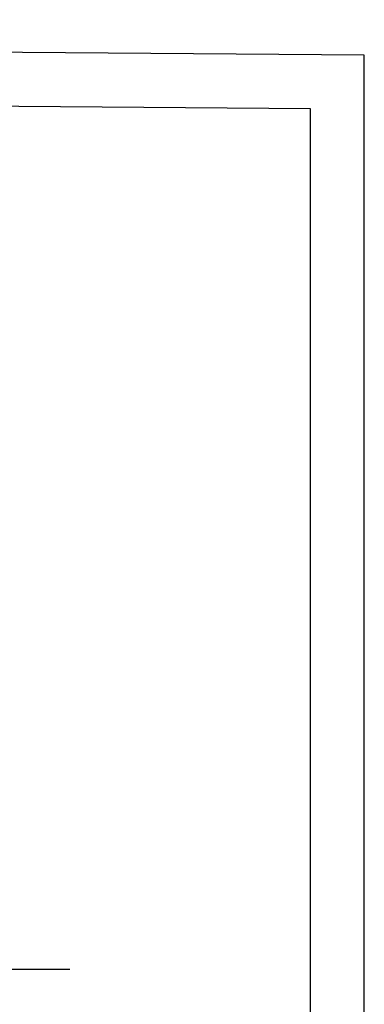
# Model space of a CAD drawing. Header units: inches. Extents: x -33917 to -601, y 26730 to 64098.
# Tile 79 of 80: x -12370 to -11730, y 30976 to 32804. Entities that reach past the tile are written whole.
import ezdxf

# ---------------------------------------------------------------- set-up
doc = ezdxf.new("R2010")
doc.units = ezdxf.units.IN
doc.header["$LTSCALE"] = 0.8
doc.header["$MEASUREMENT"] = 0
doc.layers.add('Parede', color=7, linetype='Continuous', lineweight=50)
doc.layers.add('texto', color=7, linetype='Continuous')

msp = doc.modelspace()

# ---------------------------------------------------------------- linework, layer by layer
at = {"layer": 'Parede', "lineweight": -3}
for p, q in [((-14995.896, 31041.449), (-12297.134, 31041.449)), ((-12297.134, 31041.449), (-12287.134, 31041.449)), ((-12287.134, 31041.449), (-12277.134, 31041.449))]:
    msp.add_line(p, q, dxfattribs=at)
at = {"layer": 'texto'}
for points in [[(-20130.345, 26804.442), (-11730.345, 26738.875), (-11730.345, 32738.875), (-20130.345, 32804.442)], [(-20030.345, 26904.442), (-11830.345, 26838.875), (-11830.345, 32638.875), (-20030.345, 32704.442)]]:
    msp.add_lwpolyline(points, close=True, dxfattribs=at)

doc.saveas('drawing.dxf')
